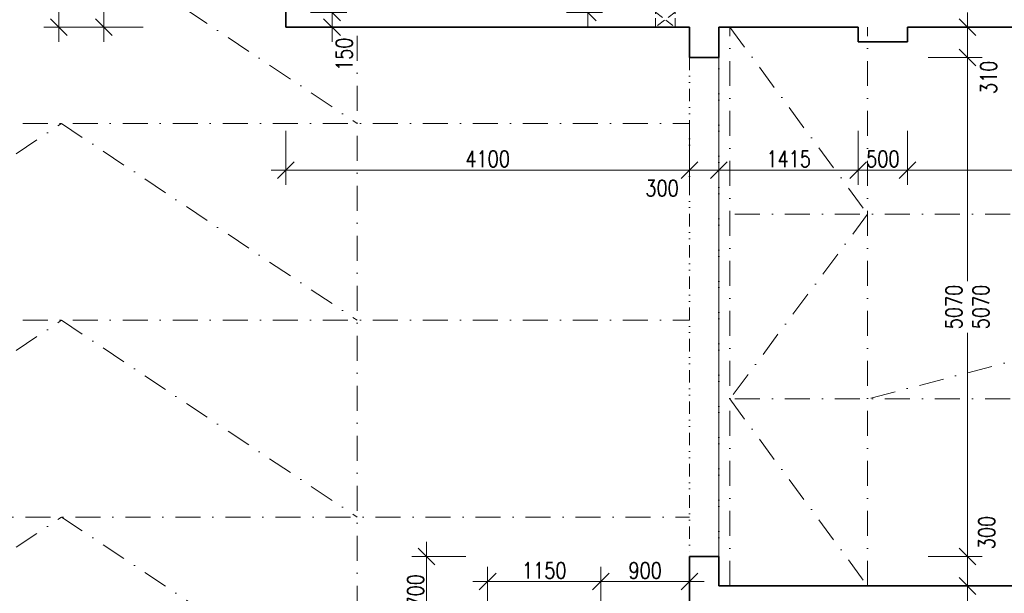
# Model space of a CAD drawing. Header units: millimetres. Extents: x -485339 to 350584, y -1189934 to 0.
# Tile 92 of 178: x -77309 to -67306, y -1056553 to -1050723. Entities that reach past the tile are written whole.
import ezdxf

# ---------------------------------------------------------------- set-up
doc = ezdxf.new("R2010")
doc.units = ezdxf.units.MM
doc.header["$LTSCALE"] = 10
for name, pattern in [('DASHDOT', [25.4, 12.7, -6.35, 0, -6.35]), ('DASHED', [19.05, 12.7, -6.35]), ('DĚLICÍ2', [15.875, 6.35, -3.175, 0, -3.175, 0, -3.175])]:
    doc.linetypes.add(name, pattern=pattern)
doc.layers.get('Defpoints').update_dxf_attribs({"color": 201})
for name, color, linetype, lineweight in [('1VZT', 150, 'DASHED', 18), ('St_kóty', 132, 'Continuous', 18), ('St_čáry_nad', 250, 'DĚLICÍ2', 18), ('St_čáry_obrys', 5, 'Continuous', 35), ('St_čáry_osy', 250, 'DASHDOT', 18)]:
    doc.layers.add(name, color=color, linetype=linetype, lineweight=lineweight)
doc.layers.add('St_plocha_místn', color=140, linetype='Continuous', lineweight=18, plot=False)
doc.styles.get("Standard").update_dxf_attribs({"font": 'simplex.shx', "width": 0.8})
doc.dimstyles.new('stavebníM100', dxfattribs={"dimtxt": 165, "dimasz": 170, "dimexe": 150, "dimexo": 100, "dimgap": 30, "dimtad": 1, "dimdec": 0, "dimtxsty": 'Standard', "dimblk": 'OBLIQUE', "dimcen": -2.5, "dimdle": 150, "dimclrd": 256, "dimclre": 256, "dimclrt": 256, "dimadec": 4, "dimazin": 0, "dimtfac": 1, "dimtdec": 0, "dimtmove": 2, "dimatfit": 3, "dimldrblk": 'OBLIQUE', "dimfxl": 400, "dimfxlon": 1, "dimlwd": -1, "dimlwe": -1, "dimarcsym": 0})
doc.dimstyles.new('stavebníM100_modul', dxfattribs={"dimtxt": 250, "dimasz": 200, "dimexe": 150, "dimexo": 100, "dimgap": 30, "dimtad": 1, "dimdec": 0, "dimtxsty": 'Standard', "dimblk": 'DOT', "dimcen": -2.5, "dimdle": 150, "dimclrd": 256, "dimclre": 256, "dimclrt": 256, "dimadec": 4, "dimazin": 0, "dimtfac": 1, "dimtdec": 0, "dimtmove": 2, "dimatfit": 3, "dimldrblk": 'OBLIQUE', "dimfxl": 400, "dimfxlon": 1, "dimlwd": -1, "dimlwe": -1, "dimarcsym": 0})

# ---------------------------------------------------------------- blocks, each defined once
blk = doc.blocks.new('_Dot')
at = {"color": 0, "linetype": 'ByBlock', "lineweight": -2}
blk.add_line((-0.5, 0), (-1, 0), dxfattribs=at)
at = {"color": 0, "linetype": 'ByBlock', "const_width": 0.5}
blk.add_lwpolyline([(-0.25, 0, 1), (0.25, 0, 1)], format="xyb", close=True, dxfattribs=at)
blk = doc.blocks.new('*D5730')
at = {"layer": 'Defpoints', "color": 0}
for p in [(-71193, -1040782), (-59185, -1040783), (-71193, -1064041)]:
    blk.add_point(p, dxfattribs=at)
at = {"layer": 'St_kóty'}
for p, q in [((-71193, -1063641), (-71193, -1064191)), ((-59185, -1063641), (-59185, -1064191)), ((-59385, -1064041), (-70993, -1064041))]:
    blk.add_line(p, q, dxfattribs=at)
at = {"layer": 'St_kóty', "linetype": 'ByBlock', "xscale": 200, "yscale": 200, "zscale": 200, "rotation": 180}
blk.add_blockref('_Dot', (-71193, -1064041), dxfattribs=at)
at = {"layer": 'St_kóty', "linetype": 'ByBlock', "xscale": 200, "yscale": 200, "zscale": 200}
blk.add_blockref('_Dot', (-59185, -1064041), dxfattribs=at)
at = {"layer": 'St_kóty', "insert": (-65189, -1063886), "char_height": 250, "attachment_point": 5}
blk.add_mtext('12008', dxfattribs=at)
blk = doc.blocks.new('_OBLIQUE')
at = {"color": 0, "linetype": 'ByBlock'}
blk.add_line((-0.5, -0.5), (0.5, 0.5), dxfattribs=at)
blk = doc.blocks.new('*D5731')
at = {"layer": 'Defpoints', "color": 0}
for p in [(-71193, -1040782), (-83185, -1040868), (-83185, -1064041)]:
    blk.add_point(p, dxfattribs=at)
at = {"layer": 'St_kóty'}
for p, q in [((-83185, -1063641), (-83185, -1064191)), ((-71193, -1063641), (-71193, -1064191)), ((-71393, -1064041), (-82985, -1064041))]:
    blk.add_line(p, q, dxfattribs=at)
at = {"layer": 'St_kóty', "linetype": 'ByBlock', "xscale": 200, "yscale": 200, "zscale": 200, "rotation": 180}
blk.add_blockref('_Dot', (-83185, -1064041), dxfattribs=at)
at = {"layer": 'St_kóty', "linetype": 'ByBlock', "xscale": 200, "yscale": 200, "zscale": 200}
blk.add_blockref('_Dot', (-71193, -1064041), dxfattribs=at)
at = {"layer": 'St_kóty', "insert": (-77189, -1063886), "char_height": 250, "attachment_point": 5}
blk.add_mtext('11992', dxfattribs=at)
blk = doc.blocks.new('*D5786')
at = {"layer": 'Defpoints', "color": 0}
for p in [(-74605, -1050798), (-70505, -1050798), (-70505, -1052251)]:
    blk.add_point(p, dxfattribs=at)
at = {"layer": 'St_kóty'}
for p, q in [((-74605, -1051851), (-74605, -1052401)), ((-70505, -1051851), (-70505, -1052401)), ((-74755, -1052251), (-70355, -1052251))]:
    blk.add_line(p, q, dxfattribs=at)
at = {"layer": 'St_kóty', "linetype": 'ByBlock', "xscale": 170, "yscale": 170, "zscale": 170, "rotation": 180}
blk.add_blockref('_OBLIQUE', (-74605, -1052251), dxfattribs=at)
at = {"layer": 'St_kóty', "linetype": 'ByBlock', "xscale": 170, "yscale": 170, "zscale": 170}
blk.add_blockref('_OBLIQUE', (-70505, -1052251), dxfattribs=at)
at = {"layer": 'St_kóty', "insert": (-72555, -1052138), "char_height": 165, "attachment_point": 5}
blk.add_mtext('4100', dxfattribs=at)
blk = doc.blocks.new('*D5787')
at = {"layer": 'Defpoints', "color": 0}
for p in [(-70505, -1050798), (-70205, -1051108), (-70205, -1052251)]:
    blk.add_point(p, dxfattribs=at)
at = {"layer": 'St_kóty'}
for p, q in [((-70505, -1051851), (-70505, -1052401)), ((-70205, -1051851), (-70205, -1052401)), ((-70655, -1052251), (-70055, -1052251))]:
    blk.add_line(p, q, dxfattribs=at)
at = {"layer": 'St_kóty', "linetype": 'ByBlock', "xscale": 170, "yscale": 170, "zscale": 170, "rotation": 180}
blk.add_blockref('_OBLIQUE', (-70505, -1052251), dxfattribs=at)
at = {"layer": 'St_kóty', "linetype": 'ByBlock', "xscale": 170, "yscale": 170, "zscale": 170}
blk.add_blockref('_OBLIQUE', (-70205, -1052251), dxfattribs=at)
at = {"layer": 'St_kóty', "insert": (-70783, -1052435), "char_height": 165, "attachment_point": 5}
blk.add_mtext('300', dxfattribs=at)
blk = doc.blocks.new('*D5788')
at = {"layer": 'Defpoints', "color": 0}
for p in [(-68790, -1050948), (-70205, -1051108), (-68790, -1052251)]:
    blk.add_point(p, dxfattribs=at)
at = {"layer": 'St_kóty'}
for p, q in [((-70205, -1051851), (-70205, -1052401)), ((-68790, -1051851), (-68790, -1052401)), ((-70355, -1052251), (-68640, -1052251))]:
    blk.add_line(p, q, dxfattribs=at)
at = {"layer": 'St_kóty', "linetype": 'ByBlock', "xscale": 170, "yscale": 170, "zscale": 170, "rotation": 180}
blk.add_blockref('_OBLIQUE', (-70205, -1052251), dxfattribs=at)
at = {"layer": 'St_kóty', "linetype": 'ByBlock', "xscale": 170, "yscale": 170, "zscale": 170}
blk.add_blockref('_OBLIQUE', (-68790, -1052251), dxfattribs=at)
at = {"layer": 'St_kóty', "insert": (-69497, -1052138), "char_height": 165, "attachment_point": 5}
blk.add_mtext('1415', dxfattribs=at)
blk = doc.blocks.new('*D5789')
at = {"layer": 'Defpoints', "color": 0}
for p in [(-68790, -1050948), (-68290, -1050948), (-68290, -1052251)]:
    blk.add_point(p, dxfattribs=at)
at = {"layer": 'St_kóty'}
for p, q in [((-68790, -1051851), (-68790, -1052401)), ((-68290, -1051851), (-68290, -1052401)), ((-68940, -1052251), (-68140, -1052251))]:
    blk.add_line(p, q, dxfattribs=at)
at = {"layer": 'St_kóty', "linetype": 'ByBlock', "xscale": 170, "yscale": 170, "zscale": 170, "rotation": 180}
blk.add_blockref('_OBLIQUE', (-68790, -1052251), dxfattribs=at)
at = {"layer": 'St_kóty', "linetype": 'ByBlock', "xscale": 170, "yscale": 170, "zscale": 170}
blk.add_blockref('_OBLIQUE', (-68290, -1052251), dxfattribs=at)
at = {"layer": 'St_kóty', "insert": (-68540, -1052138), "char_height": 165, "attachment_point": 5}
blk.add_mtext('500', dxfattribs=at)
blk = doc.blocks.new('*D5790')
at = {"layer": 'Defpoints', "color": 0}
for p in [(-68290, -1050948), (-61785, -1050948), (-61785, -1052251)]:
    blk.add_point(p, dxfattribs=at)
at = {"layer": 'St_kóty'}
for p, q in [((-68290, -1051851), (-68290, -1052401)), ((-61785, -1051851), (-61785, -1052401)), ((-68440, -1052251), (-61635, -1052251))]:
    blk.add_line(p, q, dxfattribs=at)
at = {"layer": 'St_kóty', "linetype": 'ByBlock', "xscale": 170, "yscale": 170, "zscale": 170, "rotation": 180}
blk.add_blockref('_OBLIQUE', (-68290, -1052251), dxfattribs=at)
at = {"layer": 'St_kóty', "linetype": 'ByBlock', "xscale": 170, "yscale": 170, "zscale": 170}
blk.add_blockref('_OBLIQUE', (-61785, -1052251), dxfattribs=at)
at = {"layer": 'St_kóty', "insert": (-65037, -1052138), "char_height": 165, "attachment_point": 5}
blk.add_mtext('6505', dxfattribs=at)
blk = doc.blocks.new('*D5794')
at = {"layer": 'Defpoints', "color": 0}
for p in [(-71405, -1056433), (-72555, -1056848), (-71405, -1056878)]:
    blk.add_point(p, dxfattribs=at)
at = {"layer": 'St_kóty'}
for p, q in [((-72555, -1056748), (-72555, -1056283)), ((-71405, -1056778), (-71405, -1056283)), ((-72705, -1056433), (-71255, -1056433))]:
    blk.add_line(p, q, dxfattribs=at)
at = {"layer": 'St_kóty', "linetype": 'ByBlock', "xscale": 170, "yscale": 170, "zscale": 170, "rotation": 180}
blk.add_blockref('_OBLIQUE', (-72555, -1056433), dxfattribs=at)
at = {"layer": 'St_kóty', "linetype": 'ByBlock', "xscale": 170, "yscale": 170, "zscale": 170}
blk.add_blockref('_OBLIQUE', (-71405, -1056433), dxfattribs=at)
at = {"layer": 'St_kóty', "insert": (-71980, -1056321), "char_height": 165, "attachment_point": 5}
blk.add_mtext('1150', dxfattribs=at)
blk = doc.blocks.new('*D5795')
at = {"layer": 'Defpoints', "color": 0}
for p in [(-70505, -1056178), (-70505, -1056433), (-71405, -1056878)]:
    blk.add_point(p, dxfattribs=at)
at = {"layer": 'St_kóty'}
for p, q in [((-71405, -1056778), (-71405, -1056283)), ((-70505, -1056278), (-70505, -1056583)), ((-71555, -1056433), (-70355, -1056433))]:
    blk.add_line(p, q, dxfattribs=at)
at = {"layer": 'St_kóty', "linetype": 'ByBlock', "xscale": 170, "yscale": 170, "zscale": 170, "rotation": 180}
blk.add_blockref('_OBLIQUE', (-71405, -1056433), dxfattribs=at)
at = {"layer": 'St_kóty', "linetype": 'ByBlock', "xscale": 170, "yscale": 170, "zscale": 170}
blk.add_blockref('_OBLIQUE', (-70505, -1056433), dxfattribs=at)
at = {"layer": 'St_kóty', "insert": (-70955, -1056321), "char_height": 165, "attachment_point": 5}
blk.add_mtext('900', dxfattribs=at)
blk = doc.blocks.new('*D5796')
at = {"layer": 'Defpoints', "color": 0}
for p in [(-70505, -1056178), (-73175, -1056878), (-70505, -1056878)]:
    blk.add_point(p, dxfattribs=at)
at = {"layer": 'St_kóty'}
for p, q in [((-73175, -1056028), (-73175, -1057028)), ((-72775, -1056178), (-73325, -1056178)), ((-72775, -1056878), (-73325, -1056878))]:
    blk.add_line(p, q, dxfattribs=at)
at = {"layer": 'St_kóty', "linetype": 'ByBlock', "xscale": 170, "yscale": 170, "zscale": 170}
for p, rotation in [((-73175, -1056178), 90), ((-73175, -1056878), 270)]:
    blk.add_blockref('_OBLIQUE', p, dxfattribs=dict(at, rotation=rotation))
at = {"layer": 'St_kóty', "insert": (-73287, -1056528), "char_height": 165, "attachment_point": 5, "rotation": 90}
blk.add_mtext('700', dxfattribs=at)
blk = doc.blocks.new('*D5807')
at = {"layer": 'Defpoints', "color": 0}
for p in [(-70205, -1056178), (-67681, -1056178), (-70205, -1056478)]:
    blk.add_point(p, dxfattribs=at)
at = {"layer": 'St_kóty'}
for p, q in [((-67681, -1056628), (-67681, -1056028)), ((-68081, -1056178), (-67531, -1056178)), ((-68081, -1056478), (-67531, -1056478))]:
    blk.add_line(p, q, dxfattribs=at)
at = {"layer": 'St_kóty', "linetype": 'ByBlock', "xscale": 170, "yscale": 170, "zscale": 170}
for p, rotation in [((-67681, -1056178), 90), ((-67681, -1056478), 270)]:
    blk.add_blockref('_OBLIQUE', p, dxfattribs=dict(at, rotation=rotation))
at = {"layer": 'St_kóty', "insert": (-67485, -1055935), "char_height": 165, "attachment_point": 5, "rotation": 90}
blk.add_mtext('300', dxfattribs=at)
blk = doc.blocks.new('*D5808')
at = {"layer": 'Defpoints', "color": 0}
for p in [(-70205, -1051108), (-67681, -1051108), (-70205, -1056178)]:
    blk.add_point(p, dxfattribs=at)
at = {"layer": 'St_kóty'}
for p, q in [((-67681, -1050958), (-67681, -1053380)), ((-68081, -1051108), (-67531, -1051108)), ((-67681, -1056328), (-67681, -1053905)), ((-68081, -1056178), (-67531, -1056178))]:
    blk.add_line(p, q, dxfattribs=at)
at = {"layer": 'St_kóty', "linetype": 'ByBlock', "xscale": 170, "yscale": 170, "zscale": 170}
for p, rotation in [((-67681, -1051108), 90), ((-67681, -1056178), 270)]:
    blk.add_blockref('_OBLIQUE', p, dxfattribs=dict(at, rotation=rotation))
at = {"layer": 'St_kóty', "insert": (-67681, -1053643), "char_height": 165, "attachment_point": 5, "rotation": 90}
blk.add_mtext('5070\\P5070', dxfattribs=at)
blk = doc.blocks.new('*D5809')
at = {"layer": 'Defpoints', "color": 0}
for p in [(-70205, -1050798), (-67681, -1050798), (-70205, -1051108)]:
    blk.add_point(p, dxfattribs=at)
at = {"layer": 'St_kóty'}
for p, q in [((-67681, -1051258), (-67681, -1050648)), ((-68081, -1050798), (-67531, -1050798)), ((-68081, -1051108), (-67531, -1051108))]:
    blk.add_line(p, q, dxfattribs=at)
at = {"layer": 'St_kóty', "linetype": 'ByBlock', "xscale": 170, "yscale": 170, "zscale": 170}
for p, rotation in [((-67681, -1050798), 90), ((-67681, -1051108), 270)]:
    blk.add_blockref('_OBLIQUE', p, dxfattribs=dict(at, rotation=rotation))
at = {"layer": 'St_kóty', "insert": (-67466, -1051309), "char_height": 165, "attachment_point": 5, "rotation": 90}
blk.add_mtext('310', dxfattribs=at)
blk = doc.blocks.new('*D5820')
at = {"layer": 'Defpoints', "color": 0}
for p in [(-76453, -1049998), (-74605, -1049998), (-74605, -1050798)]:
    blk.add_point(p, dxfattribs=at)
at = {"layer": 'St_kóty'}
for p, q in [((-76453, -1050948), (-76453, -1049848)), ((-76053, -1049998), (-76603, -1049998)), ((-76053, -1050798), (-76603, -1050798))]:
    blk.add_line(p, q, dxfattribs=at)
at = {"layer": 'St_kóty', "linetype": 'ByBlock', "xscale": 170, "yscale": 170, "zscale": 170}
for p, rotation in [((-76453, -1049998), 90), ((-76453, -1050798), 270)]:
    blk.add_blockref('_OBLIQUE', p, dxfattribs=dict(at, rotation=rotation))
at = {"layer": 'St_kóty', "insert": (-76565, -1050398), "char_height": 165, "attachment_point": 5, "rotation": 90}
blk.add_mtext('800', dxfattribs=at)
blk = doc.blocks.new('*D5826')
at = {"layer": 'Defpoints', "color": 0}
for p in [(-74605, -1041818), (-76912, -1050798), (-74605, -1050798)]:
    blk.add_point(p, dxfattribs=at)
at = {"layer": 'St_kóty'}
for p, q in [((-76912, -1041668), (-76912, -1050948)), ((-76512, -1041818), (-77062, -1041818)), ((-76512, -1050798), (-77062, -1050798))]:
    blk.add_line(p, q, dxfattribs=at)
at = {"layer": 'St_kóty', "linetype": 'ByBlock', "xscale": 170, "yscale": 170, "zscale": 170}
for p, rotation in [((-76912, -1041818), 90), ((-76912, -1050798), 270)]:
    blk.add_blockref('_OBLIQUE', p, dxfattribs=dict(at, rotation=rotation))
at = {"layer": 'St_kóty', "insert": (-77024, -1046308), "char_height": 165, "attachment_point": 5, "rotation": 90}
blk.add_mtext('8980', dxfattribs=at)
blk = doc.blocks.new('*D5827')
at = {"layer": 'Defpoints', "color": 0}
for p in [(-74455, -1050648), (-74136, -1050648), (-74605, -1050798)]:
    blk.add_point(p, dxfattribs=at)
at = {"layer": 'St_kóty'}
for p, q in [((-74136, -1050948), (-74136, -1050498)), ((-74355, -1050648), (-73986, -1050648)), ((-74505, -1050798), (-73986, -1050798))]:
    blk.add_line(p, q, dxfattribs=at)
at = {"layer": 'St_kóty', "linetype": 'ByBlock', "xscale": 170, "yscale": 170, "zscale": 170}
for p, rotation in [((-74136, -1050648), 90), ((-74136, -1050798), 270)]:
    blk.add_blockref('_OBLIQUE', p, dxfattribs=dict(at, rotation=rotation))
at = {"layer": 'St_kóty', "insert": (-74012, -1051074), "char_height": 165, "attachment_point": 5, "rotation": 90}
blk.add_mtext('150', dxfattribs=at)
blk = doc.blocks.new('*D5828')
at = {"layer": 'Defpoints', "color": 0}
for p in [(-74455, -1048848), (-74136, -1048848), (-74455, -1050648)]:
    blk.add_point(p, dxfattribs=at)
at = {"layer": 'St_kóty'}
for p, q in [((-74136, -1050798), (-74136, -1048698)), ((-74355, -1048848), (-73986, -1048848)), ((-74355, -1050648), (-73986, -1050648))]:
    blk.add_line(p, q, dxfattribs=at)
at = {"layer": 'St_kóty', "linetype": 'ByBlock', "xscale": 170, "yscale": 170, "zscale": 170}
for p, rotation in [((-74136, -1048848), 90), ((-74136, -1050648), 270)]:
    blk.add_blockref('_OBLIQUE', p, dxfattribs=dict(at, rotation=rotation))
at = {"layer": 'St_kóty', "insert": (-74248, -1049748), "char_height": 165, "attachment_point": 5, "rotation": 90}
blk.add_mtext('1800', dxfattribs=at)
blk = doc.blocks.new('*D6628')
at = {"layer": 'Defpoints', "color": 0}
for p in [(-43625, -1042046), (-140555, -1060078), (-43625, -1065645)]:
    blk.add_point(p, dxfattribs=at)
at = {"layer": 'St_kóty'}
for p, q in [((-140555, -1065245), (-140555, -1065795)), ((-43625, -1065245), (-43625, -1065795)), ((-140705, -1065645), (-43475, -1065645))]:
    blk.add_line(p, q, dxfattribs=at)
at = {"layer": 'St_kóty', "linetype": 'ByBlock', "xscale": 170, "yscale": 170, "zscale": 170, "rotation": 180}
blk.add_blockref('_OBLIQUE', (-140555, -1065645), dxfattribs=at)
at = {"layer": 'St_kóty', "linetype": 'ByBlock', "xscale": 170, "yscale": 170, "zscale": 170}
blk.add_blockref('_OBLIQUE', (-43625, -1065645), dxfattribs=at)
at = {"layer": 'St_kóty', "insert": (-92090, -1065533), "char_height": 165, "attachment_point": 5}
blk.add_mtext('96930', dxfattribs=at)
blk = doc.blocks.new('*D7831')
at = {"layer": 'Defpoints', "color": 0}
for p in [(-71855, -1049398), (-71537, -1049398), (-71855, -1050648)]:
    blk.add_point(p, dxfattribs=at)
at = {"layer": 'St_kóty'}
for p, q in [((-71537, -1050798), (-71537, -1049248)), ((-71755, -1049398), (-71387, -1049398)), ((-71755, -1050648), (-71387, -1050648))]:
    blk.add_line(p, q, dxfattribs=at)
at = {"layer": 'St_kóty', "linetype": 'ByBlock', "xscale": 170, "yscale": 170, "zscale": 170}
for p, rotation in [((-71537, -1049398), 90), ((-71537, -1050648), 270)]:
    blk.add_blockref('_OBLIQUE', p, dxfattribs=dict(at, rotation=rotation))
at = {"layer": 'St_kóty', "insert": (-71649, -1050023), "char_height": 165, "attachment_point": 5, "rotation": 90}
blk.add_mtext('1250', dxfattribs=at)

msp = doc.modelspace()

# ---------------------------------------------------------------- linework, layer by layer
at = {"layer": '1VZT', "ltscale": 0.7}
msp.add_lwpolyline([(-70850.6, -1050647.6), (-70650.6, -1050797.6), (-70650.6, -1050647.6), (-70850.6, -1050797.6)], close=True, dxfattribs=at)
at = {"layer": 'St_plocha_místn'}
msp.add_lwpolyline([(-60024.9, -1056477.6), (-70204.9, -1056477.6), (-70204.9, -1050797.6), (-68790.1, -1050797.6), (-68790.1, -1050947.6), (-68290.1, -1050947.6), (-68290.1, -1050797.6), (-61784.9, -1050797.6), (-61784.9, -1050947.6), (-61284.9, -1050947.6), (-61284.9, -1050797.6), (-60024.9, -1050797.6)], close=True, dxfattribs=at)
at = {"layer": 'St_čáry_nad', "ltscale": 2}
for points in [[(-70504.9, -1051107.6), (-70504.9, -1056177.6)], [(-70204.9, -1056177.6), (-70204.9, -1051107.6)]]:
    msp.add_lwpolyline(points, dxfattribs=at)
at = {"layer": 'St_čáry_obrys', "ltscale": 2}
for points in [[(-74604.9, -1050497.6), (-74604.9, -1050797.6)], [(-70504.9, -1050797.6), (-74604.9, -1050797.6)], [(-70504.9, -1050797.6), (-70504.9, -1051107.6)], [(-68790.1, -1050797.6), (-70204.9, -1050797.6)], [(-70204.9, -1050797.6), (-70204.9, -1051107.6)], [(-68790.1, -1050797.6), (-68790.1, -1050947.6)], [(-61784.9, -1050797.6), (-68290.1, -1050797.6)], [(-68290.1, -1050797.6), (-68290.1, -1050947.6)], [(-68790.1, -1050947.6), (-68290.1, -1050947.6)], [(-70204.9, -1051107.6), (-70504.9, -1051107.6)], [(-70504.9, -1056877.6), (-70504.9, -1056177.6)], [(-70204.9, -1056177.6), (-70504.9, -1056177.6)], [(-70204.9, -1056477.6), (-70204.9, -1056177.6)], [(-60024.9, -1056477.6), (-70204.9, -1056477.6)]]:
    msp.add_lwpolyline(points, dxfattribs=at)
at = {"layer": 'St_čáry_osy', "ltscale": 2}
for points in [[(-79879.9, -1051777.6), (-76884.2, -1049777.6), (-73879.9, -1051777.6)], [(-73879.9, -1059777.6), (-73879.9, -1050797.6)], [(-70094.9, -1056477.6), (-70094.9, -1050797.6)], [(-70094.9, -1050797.6), (-68694.9, -1052697.6), (-70094.9, -1054577.6), (-68694.9, -1056477.6)], [(-68694.9, -1056477.6), (-68694.9, -1050797.6)], [(-80834.2, -1051777.6), (-70504.9, -1051777.6)], [(-79879.9, -1053777.6), (-76884.2, -1051777.6), (-73879.9, -1053777.6)], [(-60134.9, -1052697.6), (-70094.9, -1052697.6)], [(-61534.9, -1052697.6), (-68694.9, -1054577.6)], [(-80834.2, -1053777.6), (-70504.9, -1053777.6)], [(-79879.9, -1055777.6), (-76884.2, -1053777.6), (-73879.9, -1055777.6)], [(-60134.9, -1054577.6), (-70094.9, -1054577.6)], [(-140254.9, -1055777.6), (-70504.9, -1055777.6)], [(-79879.9, -1057777.6), (-76884.2, -1055777.6), (-73879.9, -1057777.6)]]:
    msp.add_lwpolyline(points, dxfattribs=at)

# ---------------------------------------------------------------- dimensions: what is measured, and where the dimension line sits
at = {"layer": 'St_kóty'}
for base, p1, p2, dimstyle, picture, middle in [((-83184.9, -1064041.5), (-71193, -1040782.2), (-83184.9, -1040867.6), 'stavebníM100_modul', '*D5731', (-77188.9, -1063886.5)), ((-71193, -1064041.5), (-59184.9, -1040782.6), (-71193, -1040782.2), 'stavebníM100_modul', '*D5730', (-65188.9, -1063886.5)), ((-70504.9, -1052250.8), (-74604.9, -1050797.6), (-70504.9, -1050797.6), 'stavebníM100', '*D5786', (-72554.9, -1052138.3)), ((-68790.1, -1052250.8), (-70204.9, -1051107.6), (-68790.1, -1050947.6), 'stavebníM100', '*D5788', (-69497.5, -1052138.3)), ((-68290.1, -1052250.8), (-68790.1, -1050947.6), (-68290.1, -1050947.6), 'stavebníM100', '*D5789', (-68540.1, -1052138.3)), ((-61784.9, -1052250.8), (-68290.1, -1050947.6), (-61784.9, -1050947.6), 'stavebníM100', '*D5790', (-65037.5, -1052138.3)), ((-71404.9, -1056433.5), (-72554.9, -1056847.6), (-71404.9, -1056877.6), 'stavebníM100', '*D5794', (-71979.9, -1056321)), ((-70504.9, -1056433.5), (-71404.9, -1056877.6), (-70504.9, -1056177.6), 'stavebníM100', '*D5795', (-70954.9, -1056321))]:
    dim = msp.add_linear_dim(base=base, p1=p1, p2=p2, dimstyle=dimstyle, dxfattribs=at)
    dim.commit()
    dim.dimension.update_dxf_attribs({"geometry": picture, "text_midpoint": middle})
for base, p1, p2, picture, middle in [((-76911.7, -1050797.6), (-74604.9, -1041817.6), (-74604.9, -1050797.6), '*D5826', (-77024.2, -1046307.6)), ((-74135.6, -1048847.6), (-74454.9, -1050647.6), (-74454.9, -1048847.6), '*D5828', (-74248.1, -1049747.6)), ((-76452.7, -1049997.6), (-74604.9, -1050797.6), (-74604.9, -1049997.6), '*D5820', (-76565.2, -1050397.6)), ((-73174.7, -1056877.6), (-70504.9, -1056177.6), (-70504.9, -1056877.6), '*D5796', (-73287.2, -1056527.6))]:
    dim = msp.add_linear_dim(base=base, p1=p1, p2=p2, angle=90, dimstyle='stavebníM100', dxfattribs=at)
    dim.commit()
    dim.dimension.update_dxf_attribs({"geometry": picture, "text_midpoint": middle})
dim = msp.add_linear_dim(base=(-43625.2, -1065645.1), p1=(-140554.9, -1060077.6), p2=(-43625.2, -1042045.8), dimstyle='stavebníM100', override={"dimtxsty": 'Standard', "dimldrblk": 'OBLIQUE'}, dxfattribs=at)
dim.commit()
dim.dimension.update_dxf_attribs({"geometry": '*D6628', "text_midpoint": (-92090, -1065532.6)})
dim = msp.add_linear_dim(base=(-71536.9, -1049397.6), p1=(-71854.9, -1050647.6), p2=(-71854.9, -1049397.6), angle=90, dimstyle='stavebníM100', override={"dimtxsty": 'Standard', "dimldrblk": 'OBLIQUE'}, dxfattribs=at)
dim.commit()
dim.dimension.update_dxf_attribs({"geometry": '*D7831', "text_midpoint": (-71649.4, -1050022.6)})
for base, p1, p2, picture, middle in [((-74135.6, -1050647.6), (-74604.9, -1050797.6), (-74454.9, -1050647.6), '*D5827', (-74012.4, -1051074.4)), ((-67681.1, -1050797.6), (-70204.9, -1051107.6), (-70204.9, -1050797.6), '*D5809', (-67465.9, -1051308.9)), ((-67681.1, -1056177.6), (-70204.9, -1056477.6), (-70204.9, -1056177.6), '*D5807', (-67485.4, -1055935.2))]:
    dim = msp.add_linear_dim(base=base, p1=p1, p2=p2, angle=90, dimstyle='stavebníM100', dxfattribs=at)
    dim.commit()
    dim.dimension.update_dxf_attribs({"geometry": picture, "text_midpoint": middle, "dimtype": 160})
dim = msp.add_linear_dim(base=(-70204.9, -1052250.8), p1=(-70504.9, -1050797.6), p2=(-70204.9, -1051107.6), dimstyle='stavebníM100', dxfattribs=at)
dim.commit()
dim.dimension.update_dxf_attribs({"geometry": '*D5787', "text_midpoint": (-70782.8, -1052435.2), "dimtype": 160})
dim = msp.add_linear_dim(base=(-67681.1, -1051107.6), p1=(-70204.9, -1056177.6), p2=(-70204.9, -1051107.6), angle=90, text='<>\\P5070', dimstyle='stavebníM100', override={"dimtxsty": 'Standard'}, dxfattribs=at)
dim.commit()
dim.dimension.update_dxf_attribs({"geometry": '*D5808', "text_midpoint": (-67681.1, -1053642.6), "dimtype": 160})

doc.saveas('drawing.dxf')
